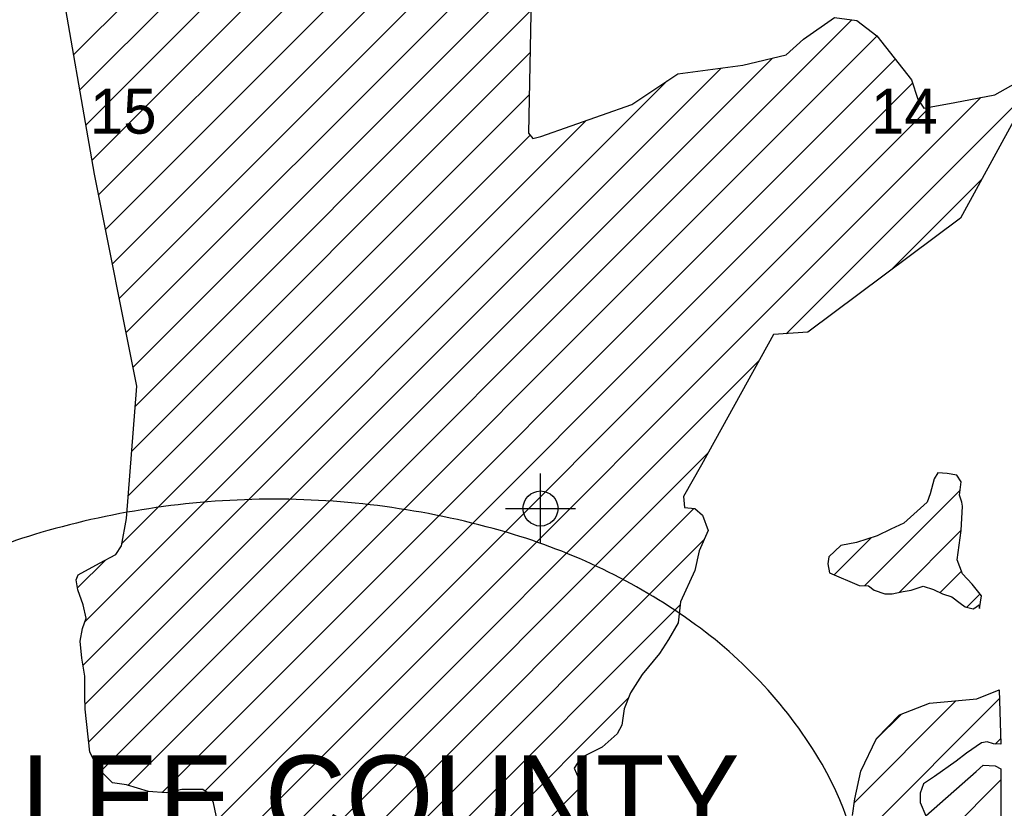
# Model space of a CAD drawing. Extents: x 192051 to 352051, y 710978 to 817615.
# Tile 52 of 85: x 269773 to 276798, y 772823 to 778448. Entities that reach past the tile are written whole.
import ezdxf
from ezdxf.enums import TextEntityAlignment as Align

# ---------------------------------------------------------------- set-up
doc = ezdxf.new("R2010")
doc.units = 0
doc.header["$LTSCALE"] = 800
doc.header["$PDMODE"] = 34
doc.header["$PDSIZE"] = 250
doc.linetypes.add('DASHED', pattern=[0])
doc.layers.get('0').update_dxf_attribs({"linetype": 'CONTINUOUS'})
for name, color, linetype in [('SEC', 2, 'CONTINUOUS'), ('TEXT', 7, 'CONTINUOUS'), ('WETDBA', 11, 'CONTINUOUS'), ('WETFILL', 12, 'CONTINUOUS')]:
    doc.layers.add(name, color=color, linetype=linetype)

# ---------------------------------------------------------------- blocks, each defined once
blk = doc.blocks.new('*X')
at = {"color": 0}
for p, q in [((270158.4, 778198.4), (273334.9, 781374.8)), ((270202, 777947.3), (273378.2, 781123.5)), ((270245.5, 777696.1), (273405.4, 780856)), ((270289, 777444.9), (273424.8, 780580.7)), ((270336.1, 777197.3), (273444.1, 780305.3)), ((270385.3, 776951.9), (273448.6, 780015.2)), ((270434.6, 776706.5), (273442.8, 779714.6)), ((270483.9, 776461.1), (273436.9, 779414)), ((270533.2, 776215.7), (273431, 779113.5)), ((270582.5, 775970.2), (273425.1, 778812.9)), ((270598.2, 775691.3), (273419.3, 778512.4)), ((270352.2, 773087.8), (275710.2, 778445.8)), ((270545.4, 772986.3), (275889.3, 778330.2)), ((270264.7, 773295), (275144.2, 778174.4)), ((270572.6, 775371), (273413.4, 778211.8)), ((270789.6, 772935.9), (276019.6, 778165.8)), ((270238.5, 773563.5), (274777.6, 778102.6)), ((270224.5, 773844.1), (274391.8, 778011.4)), ((271095.1, 772946.7), (276143.5, 777995)), ((275240.6, 776208.1), (277049.2, 778016.7)), ((270546.9, 775050.6), (273407.5, 777911.2)), ((271306.8, 772569), (276629.5, 777891.7)), ((271182, 772738.9), (276267.4, 777824.2)), ((270238.6, 774152.9), (273813.4, 777727.7)), ((270501.6, 774710.6), (273414.5, 777623.6)), ((275985.3, 776658.1), (276638.8, 777311.6)), ((271379.4, 772346.8), (275047, 776014.4)), ((271372, 772044.8), (274682.6, 775355.3)), ((275800.6, 774410.6), (276483, 775093)), ((271165.5, 771543.6), (274583.6, 774961.7)), ((276047.2, 774362.5), (276488.7, 774804)), ((271377, 771460.4), (274654.7, 774738.2)), ((275582.8, 774487.5), (275846.8, 774751.5)), ((270185.2, 774394.2), (270384.2, 774593.2)), ((276340.3, 774360.9), (276493.3, 774513.9)), ((276530.2, 774256.1), (276625.3, 774351.2)), ((271451.4, 771240.1), (274484.9, 774273.6)), ((271310.3, 770804.4), (274117.8, 773611.8)), ((273585.9, 770427.7), (276762.7, 773604.6)), ((275727.9, 772864.4), (276452.4, 773588.9)), ((275884.3, 773315.5), (276060.9, 773492.1)), ((276733.7, 773280.9), (276771.1, 773318.3)), ((271619.4, 770818.8), (273772.8, 772972.2)), ((273889, 770141.5), (276773.2, 773025.7))]:
    blk.add_line(p, q, dxfattribs=at)

msp = doc.modelspace()

# ---------------------------------------------------------------- linework, layer by layer
at = {"layer": 'SEC', "color": 0}
msp.add_point((273488.6, 774961), dxfattribs=at)
at = {"layer": 'TEXT', "color": 0, "linetype": 'DASHED'}
msp.add_lwpolyline([(275790.3, 772058.6, 0.133348), (275497.5, 773136.7, 0.106764), (274559.5, 774157.9, 0.082786), (273252.9, 774788.9, 0.071296), (271588.1, 775027.5, 0.071296), (269923.3, 774788.9, 0.082786), (268616.8, 774157.9, 0.106764), (267678.7, 773136.7, 0.133348), (267386, 772058.6, 0.133348), (267678.7, 770980.4, 0.106764), (268616.8, 769959.2, 0.082786), (269923.3, 769328.2, 0.071296), (271588.1, 769089.6, 0.071296), (273252.9, 769328.2, 0.082786), (274559.5, 769959.2, 0.106764), (275497.5, 770980.4, 0.133348)], format="xyb", close=True, dxfattribs=at)
at = {"layer": 'WETDBA', "color": 0}
for points in [[(273452.1, 780192.3), (273402.2, 777638), (273434.2, 777600.5), (273490.5, 777613.8), (274139.1, 777842.6), (274467.9, 778062.3), (274932.9, 778122.8), (275241.1, 778198.2), (275364.7, 778309.9), (275587.1, 778462.3), (275746, 778441), (275888.1, 778331.7), (276011.3, 778176.3), (276135.9, 778018.1), (276180.8, 777881.5), (276224.7, 777816.3), (276445.5, 777857.2), (276730.2, 777910.6), (277013, 778070.5)], [(271184.9, 772725.5), (271155.2, 772861.6), (271130.6, 772921.7), (271080.1, 772957.3), (270928.8, 772955.5), (270816.9, 772933.9), (270691.4, 772943), (270534.5, 772989.6), (270433.9, 773004.7), (270335.4, 773105), (270272.6, 773221.8), (270239.3, 773529.8), (270237.2, 773622.2), (270238.1, 773765.6), (270216, 773892.4), (270203.1, 774014.7), (270221.6, 774106), (270247.7, 774178), (270225.8, 774272.9), (270187, 774381.4), (270176.8, 774452.6), (270190.9, 774487.9), (270342.1, 774571.4), (270458.8, 774632), (270498.9, 774695.9), (270534, 774889.9), (270609.7, 775834.6), (270306.1, 777346.5), (270047.6, 778837.7)], [(276863.6, 777723.2), (276485.7, 777031.1), (275395.6, 776218.5), (275150.7, 776202.1), (274637.4, 775273.7), (274507.7, 775046.6), (274516.7, 774967), (274589.1, 774961.3), (274645.6, 774913.6), (274683.8, 774804.2), (274620.4, 774660), (274590.8, 774519), (274487.1, 774295.1), (274471.5, 774146.2), (274402.7, 774026.7), (274337, 773927.5), (274213, 773776.9), (274131.5, 773647), (274086.7, 773532.2), (274069.3, 773415.6), (274035.6, 773353.4), (273927.7, 773258.2), (273776.4, 773181.7), (273729.2, 773109.1), (273762.2, 773033.5), (273783.4, 772910.9), (273827.5, 772755.8)], [(275714.2, 772770.3), (275731.7, 772890.3), (275773.1, 773086.8), (275886.7, 773320.4), (276050.9, 773488.2), (276263.4, 773571.7), (276602, 773602.6), (276760.9, 773667), (276772.2, 773279.4), (276719.5, 773281.4), (276674.7, 773295.9), (276635.9, 773288.6), (276527.6, 773215.9), (276453.1, 773157.6), (276298.7, 773048.9), (276222.2, 772997), (276197.6, 772930.4), (276198.3, 772864.3), (276238.1, 772769.7), (276597.9, 773085.8), (276646.9, 773130.3), (276732.7, 773125.9), (276773.2, 773105), (276773.6, 771346.4)]]:
    msp.add_lwpolyline(points, dxfattribs=at)
msp.add_lwpolyline([(276620.1, 774247.2), (276635.8, 774338.4), (276567.7, 774420.7), (276500.3, 774496), (276461.3, 774594.8), (276488.8, 774804.8), (276499.8, 774977.7), (276494.5, 775006.6), (276478.8, 775057.3), (276489.7, 775150.8), (276459.2, 775198.2), (276390.5, 775211.6), (276323.7, 775216.5), (276297.2, 775172.5), (276268.7, 775066.6), (276247, 775005.7), (276080.8, 774855.5), (275989, 774812.9), (275890.7, 774765.4), (275742.6, 774718.5), (275631.2, 774697.8), (275546, 774615.8), (275537.7, 774567.3), (275551.1, 774501.1), (275761.1, 774411), (275827.9, 774410.3), (275869.7, 774378.2), (275944.7, 774352.8), (275998.1, 774351.5), (276076.4, 774369), (276132.7, 774378.9), (276219.5, 774408.2), (276293.1, 774383.6), (276356.1, 774353.4), (276424, 774330.1), (276483.4, 774286.6), (276518.9, 774258.8), (276576.4, 774244.9), (276599.1, 774260.1), (276616.1, 774274.7)], close=True, dxfattribs=at)

# ---------------------------------------------------------------- block references
at = {"layer": 'WETFILL', "color": 0}
msp.add_blockref('*X', (0, 0), dxfattribs=at)
msp.add_blockref('*X', (0, 0), dxfattribs=at)
msp.add_blockref('*X', (0, 0), dxfattribs=at)
msp.add_blockref('*X', (0, 0), dxfattribs=at)
msp.add_blockref('*X', (0, 0), dxfattribs=at)
msp.add_blockref('*X', (0, 0), dxfattribs=at)
msp.add_blockref('*X', (0, 0), dxfattribs=at)
msp.add_blockref('*X', (0, 0), dxfattribs=at)
msp.add_blockref('*X', (0, 0), dxfattribs=at)
msp.add_blockref('*X', (0, 0), dxfattribs=at)
msp.add_blockref('*X', (0, 0), dxfattribs=at)
msp.add_blockref('*X', (0, 0), dxfattribs=at)
msp.add_blockref('*X', (0, 0), dxfattribs=at)
msp.add_blockref('*X', (0, 0), dxfattribs=at)
msp.add_blockref('*X', (0, 0), dxfattribs=at)
msp.add_blockref('*X', (0, 0), dxfattribs=at)
msp.add_blockref('*X', (0, 0), dxfattribs=at)
msp.add_blockref('*X', (0, 0), dxfattribs=at)
msp.add_blockref('*X', (0, 0), dxfattribs=at)
msp.add_blockref('*X', (0, 0), dxfattribs=at)
msp.add_blockref('*X', (0, 0), dxfattribs=at)
msp.add_blockref('*X', (0, 0), dxfattribs=at)
msp.add_blockref('*X', (0, 0), dxfattribs=at)
msp.add_blockref('*X', (0, 0), dxfattribs=at)
msp.add_blockref('*X', (0, 0), dxfattribs=at)
msp.add_blockref('*X', (0, 0), dxfattribs=at)
msp.add_blockref('*X', (0, 0), dxfattribs=at)
msp.add_blockref('*X', (0, 0), dxfattribs=at)
msp.add_blockref('*X', (0, 0), dxfattribs=at)
msp.add_blockref('*X', (0, 0), dxfattribs=at)
msp.add_blockref('*X', (0, 0), dxfattribs=at)
msp.add_blockref('*X', (0, 0), dxfattribs=at)
msp.add_blockref('*X', (0, 0), dxfattribs=at)
msp.add_blockref('*X', (0, 0), dxfattribs=at)
msp.add_blockref('*X', (0, 0), dxfattribs=at)
msp.add_blockref('*X', (0, 0), dxfattribs=at)
msp.add_blockref('*X', (0, 0), dxfattribs=at)
msp.add_blockref('*X', (0, 0), dxfattribs=at)
msp.add_blockref('*X', (0, 0), dxfattribs=at)
msp.add_blockref('*X', (0, 0), dxfattribs=at)
msp.add_blockref('*X', (0, 0), dxfattribs=at)
msp.add_blockref('*X', (0, 0), dxfattribs=at)
msp.add_blockref('*X', (0, 0), dxfattribs=at)
msp.add_blockref('*X', (0, 0), dxfattribs=at)
msp.add_blockref('*X', (0, 0), dxfattribs=at)
msp.add_blockref('*X', (0, 0), dxfattribs=at)
msp.add_blockref('*X', (0, 0), dxfattribs=at)
msp.add_blockref('*X', (0, 0), dxfattribs=at)
msp.add_blockref('*X', (0, 0), dxfattribs=at)
msp.add_blockref('*X', (0, 0), dxfattribs=at)
msp.add_blockref('*X', (0, 0), dxfattribs=at)
msp.add_blockref('*X', (0, 0), dxfattribs=at)
msp.add_blockref('*X', (0, 0), dxfattribs=at)
msp.add_blockref('*X', (0, 0), dxfattribs=at)
msp.add_blockref('*X', (0, 0), dxfattribs=at)
msp.add_blockref('*X', (0, 0), dxfattribs=at)
msp.add_blockref('*X', (0, 0), dxfattribs=at)
msp.add_blockref('*X', (0, 0), dxfattribs=at)
msp.add_blockref('*X', (0, 0), dxfattribs=at)
msp.add_blockref('*X', (0, 0), dxfattribs=at)
msp.add_blockref('*X', (0, 0), dxfattribs=at)
msp.add_blockref('*X', (0, 0), dxfattribs=at)
msp.add_blockref('*X', (0, 0), dxfattribs=at)
msp.add_blockref('*X', (0, 0), dxfattribs=at)
msp.add_blockref('*X', (0, 0), dxfattribs=at)
msp.add_blockref('*X', (0, 0), dxfattribs=at)
msp.add_blockref('*X', (0, 0), dxfattribs=at)
msp.add_blockref('*X', (0, 0), dxfattribs=at)
msp.add_blockref('*X', (0, 0), dxfattribs=at)
msp.add_blockref('*X', (0, 0), dxfattribs=at)
msp.add_blockref('*X', (0, 0), dxfattribs=at)
msp.add_blockref('*X', (0, 0), dxfattribs=at)
msp.add_blockref('*X', (0, 0), dxfattribs=at)
msp.add_blockref('*X', (0, 0), dxfattribs=at)
msp.add_blockref('*X', (0, 0), dxfattribs=at)
msp.add_blockref('*X', (0, 0), dxfattribs=at)
msp.add_blockref('*X', (0, 0), dxfattribs=at)
msp.add_blockref('*X', (0, 0), dxfattribs=at)
msp.add_blockref('*X', (0, 0), dxfattribs=at)
msp.add_blockref('*X', (0, 0), dxfattribs=at)
msp.add_blockref('*X', (0, 0), dxfattribs=at)
msp.add_blockref('*X', (0, 0), dxfattribs=at)
msp.add_blockref('*X', (0, 0), dxfattribs=at)
msp.add_blockref('*X', (0, 0), dxfattribs=at)
msp.add_blockref('*X', (0, 0), dxfattribs=at)
msp.add_blockref('*X', (0, 0), dxfattribs=at)
msp.add_blockref('*X', (0, 0), dxfattribs=at)
msp.add_blockref('*X', (0, 0), dxfattribs=at)
msp.add_blockref('*X', (0, 0), dxfattribs=at)
msp.add_blockref('*X', (0, 0), dxfattribs=at)
msp.add_blockref('*X', (0, 0), dxfattribs=at)
msp.add_blockref('*X', (0, 0), dxfattribs=at)
msp.add_blockref('*X', (0, 0), dxfattribs=at)
msp.add_blockref('*X', (0, 0), dxfattribs=at)
msp.add_blockref('*X', (0, 0), dxfattribs=at)
msp.add_blockref('*X', (0, 0), dxfattribs=at)
msp.add_blockref('*X', (0, 0), dxfattribs=at)
msp.add_blockref('*X', (0, 0), dxfattribs=at)
msp.add_blockref('*X', (0, 0), dxfattribs=at)
msp.add_blockref('*X', (0, 0), dxfattribs=at)

# ---------------------------------------------------------------- texts
at = {"layer": 'TEXT', "color": 0}
for s, height, p in [('15', 320, (270511.6, 777634.7)), ('14', 320, (276085, 777634.7)), ('LEE COUNTY', 600, (272345.2, 772599.4))]:
    msp.add_text(s, height=height, dxfattribs=at).set_placement(p, align=Align.CENTER)

doc.saveas('drawing.dxf')
